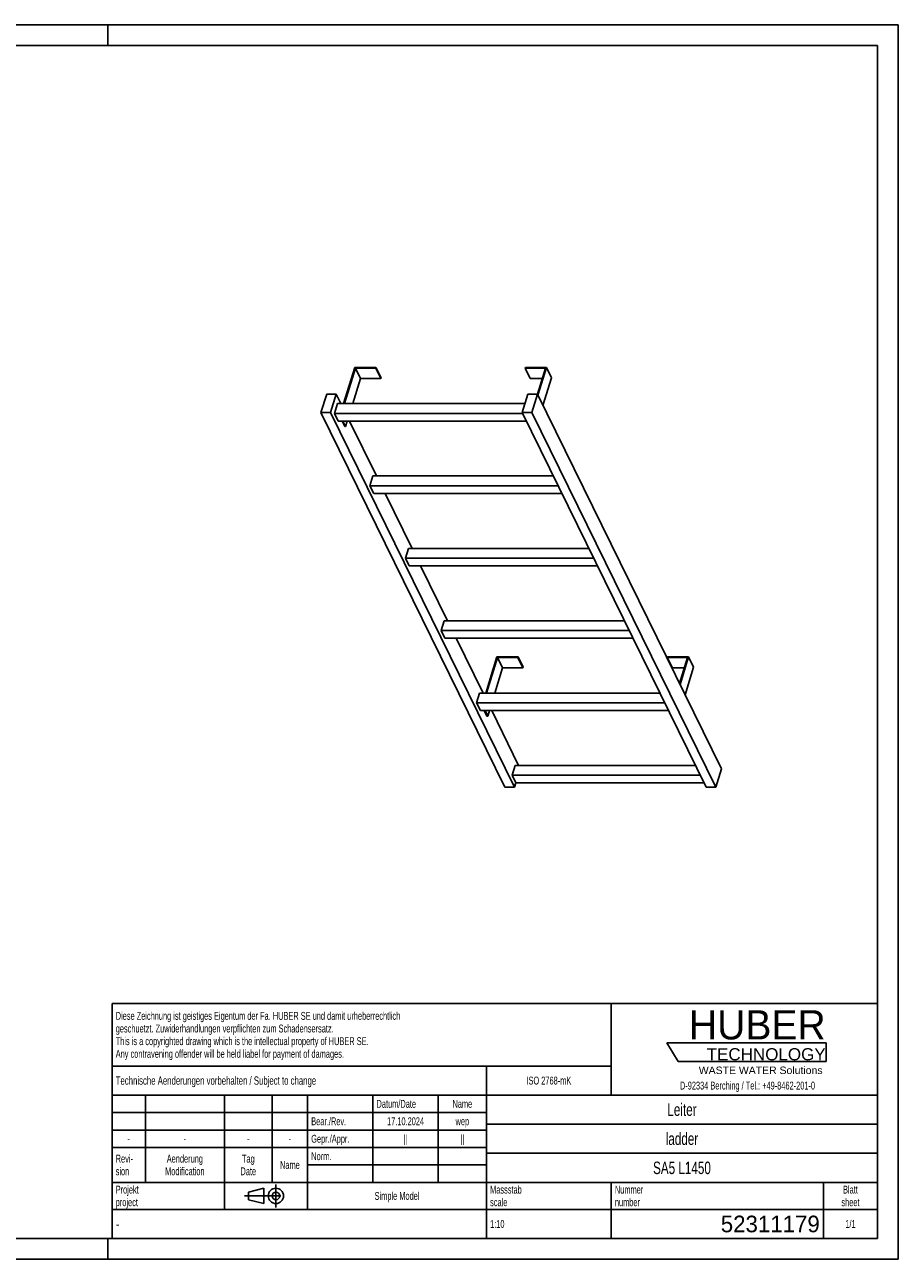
# Model space of a CAD drawing. Header units: millimetres. Extents: x 0 to 4200, y 0 to 2970.
# Tile 2 of 2: x 2100 to 4200, y 0 to 2970. Entities that reach past the tile are written whole.
import ezdxf

# ---------------------------------------------------------------- set-up
doc = ezdxf.new("R2010")
doc.units = ezdxf.units.MM
doc.header["$LTSCALE"] = 231
doc.linetypes.add('CENTER', pattern=[0.6, 0.375, -0.075, 0.075, -0.075])
doc.layers.get('0').update_dxf_attribs({"linetype": 'CONTINUOUS'})
doc.layers.add('HUBER_Logo_BL1', color=7, linetype='CONTINUOUS')
doc.styles.get("Standard").update_dxf_attribs({"font": 'txt', "width": 0.7})
doc.styles.add('TEXTSTYLE_2', font='txt')
doc.styles.add('TEXTSTYLE_3', font='arial.ttf')
doc.styles.add('TEXTSTYLE_4', font='txt', dxfattribs={"width": 0.8})
doc.styles.add('TEXTSTYLE_5', font='txt')

# ---------------------------------------------------------------- blocks, each defined once
blk = doc.blocks.new('HUBER_LOGO_BL1', base_point=(3837.5, 503.7))
at = {"layer": 'HUBER_Logo_BL1', "color": 5, "linetype": 'Continuous'}
for p, q in [((4026.4, 521), (3643.9, 521)), ((3643.9, 521), (3670.9, 476)), ((4026.4, 521), (4026.4, 476)), ((3670.9, 476), (4026.4, 476))]:
    blk.add_line(p, q, dxfattribs=at)
at = {"layer": 'HUBER_Logo_BL1', "color": 2, "linetype": 'Continuous', "attachment_point": 3, "line_spacing_factor": 0.78}
for s, insert, char_height, width, style in [('HUBER\\P\\fArial;\\H29.25;TECHNOLOGY ', (4025.4, 599.1), 70.2, 387.672, 'TEXTSTYLE_2'), ('WASTE WATER Solutions', (4018, 463.6), 18, 297.033, 'TEXTSTYLE_3')]:
    blk.add_mtext(s, dxfattribs=dict(at, insert=insert, char_height=char_height, width=width, style=style))
at = {"layer": 'HUBER_Logo_BL1', "color": 2, "linetype": 'Continuous', "insert": (3837.5, 427.4), "char_height": 19, "width": 810.893, "attachment_point": 2, "line_spacing_factor": 0.96}
blk.add_mtext('D-92334 Berching / Tel.: +49-8462-201-0', dxfattribs=at)
blk = doc.blocks.new('PROJEKTIONSMETHODE_1_BL2', base_point=(2680, 152.5))
at = {"color": 2, "linetype": 'CENTER'}
for p, q in [((2703.8, 180), (2703.8, 125)), ((2628.7, 152.5), (2731.3, 152.5))]:
    blk.add_line(p, q, dxfattribs=at)
at = {"color": 2, "linetype": 'Continuous'}
for p, q in [((2637.8, 161.7), (2674.5, 170.8)), ((2637.8, 143.3), (2637.8, 161.7)), ((2674.5, 134.2), (2674.5, 170.8)), ((2637.8, 143.3), (2674.5, 134.2))]:
    blk.add_line(p, q, dxfattribs=at)
for radius in [18.3, 9.17]:
    blk.add_circle((2703.8, 152.5), radius, dxfattribs=at)
blk = doc.blocks.new('*T11')
at = {"color": 3, "linetype": 'Continuous'}
for p, q in [((0, 0), (1840, 0)), ((0, 0), (0, -565)), ((1200, 0), (1200, -220)), ((1840, 0), (1840, -565)), ((0, -150), (1200, -150)), ((900, -150), (900, -565)), ((0, -220), (1840, -220)), ((80, -220), (80, -430)), ((270, -220), (270, -495)), ((385, -220), (385, -430)), ((470, -220), (470, -495)), ((627, -220), (627, -430)), ((784, -220), (784, -430)), ((0, -262), (900, -262)), ((900, -290), (1840, -290)), ((0, -304), (900, -304)), ((0, -346), (900, -346)), ((900, -360), (1840, -360)), ((470, -388), (900, -388)), ((0, -430), (1840, -430)), ((1200, -430), (1200, -565)), ((1710, -430), (1710, -565)), ((0, -495), (1840, -495)), ((0, -565), (1840, -565))]:
    blk.add_line(p, q, dxfattribs=at)
at = {"color": 2, "linetype": 'Continuous', "line_spacing_factor": 0.96}
for s, insert, char_height, width, attachment_point in [('Diese Zeichnung ist geistiges Eigentum der Fa. HUBER SE und damit urheberrechtlich \\Pgeschuetzt. Zuwiderhandlungen verpflichten zum Schadensersatz.\\PThis is a copyrighted drawing which is the intellectual property of HUBER SE.\\PAny contravening offender will be held liabel for payment of damages.', (8.75, -19.9), 19, 2214.8571, 1), ('Technische Aenderungen vorbehalten / Subject to change', (8.75, -175), 20, 1524.7619, 1), ('ISO 2768-mK', (1050, -175.5), 19, 332.9524, 2), ('Datum/Date', (635.75, -231.5), 19, 292.2381, 1), ('Name', (842, -231.5), 19, 126.6667, 2), ('Leiter', (1370, -240), 30, 240, 2), ('Bear./Rev.', (478.75, -273.5), 19, 272.3333, 1), ('17.10.2024', (705.5, -273.5), 19, 273.2381, 2), ('wep', (842, -273.5), 19, 99.5238, 2), ('-', (40, -315.5), 19, 34.381, 2), ('-', (175, -315.5), 19, 34.381, 2), ('-', (327.5, -315.5), 19, 34.381, 2), ('-', (427.5, -315.5), 19, 34.381, 2), ('Gepr./Appr.', (478.75, -315.5), 19, 299.4762, 1), ('||', (705.5, -315.5), 19, 50.6667, 2), ('||', (842, -315.5), 19, 50.6667, 2), ('ladder', (1370, -310), 30, 251.4286, 2), ('Revi-\\Psion', (8.75, -363.3), 19, 138.4286, 1), ('Aenderung\\PModification', (175, -363.3), 19, 303.0952, 2), ('Tag\\PDate', (327.5, -363.3), 19, 117.619, 2), ('Name', (427.5, -378.5), 19, 126.6667, 2), ('Norm. ', (478.75, -357.5), 19, 175.5238, 1), ('SA5 L1450', (1370, -380), 30, 410, 2), ('Projekt\\Pproject', (8.75, -437.8), 19, 183.6667, 1), ('Massstab\\Pscale', (908.75, -437.8), 19, 224.381, 1), ('Nummer\\Pnumber', (1208.75, -437.8), 19, 186.381, 1), ('Blatt\\Psheet', (1775, -437.8), 19, 137.5238, 2), ('Simple Model', (685, -453), 19, 328.4286, 2), ('1:10', (908.75, -520.5), 19, 94.0952, 1), ('1/1', (1775, -520.5), 19, 79.619, 2)]:
    blk.add_mtext(s, dxfattribs=dict(at, insert=insert, char_height=char_height, width=width, attachment_point=attachment_point))
for s, insert, char_height, width, attachment_point, style in [('-', (8.75, -517.5), 25, 18.3333, 1, 'TEXTSTYLE_4'), ('52311179', (1701.25, -510), 40, 466.6667, 3, 'TEXTSTYLE_5')]:
    blk.add_mtext(s, dxfattribs=dict(at, insert=insert, char_height=char_height, width=width, attachment_point=attachment_point, style=style))

msp = doc.modelspace()

# ---------------------------------------------------------------- linework, layer by layer
at = {"color": 7, "linetype": 'Continuous'}
for p, q in [((0, 2970), (4200, 2970)), ((4200, 0), (4200, 2970)), ((2893.655, 2145.486), (2866.738, 2058.385)), ((2868.58, 2058.385), (2895.013, 2143.919)), ((2944.313, 2145.486), (2893.655, 2145.486)), ((2895.013, 2143.919), (2943.829, 2143.919)), ((2895.013, 2143.919), (2907.214, 2119.055)), ((2943.829, 2143.919), (2944.313, 2145.486)), ((2943.829, 2143.919), (2956.03, 2119.055)), ((2944.313, 2145.486), (2956.515, 2120.621)), ((3303.527, 2145.486), (3303.043, 2143.919)), ((3303.043, 2143.919), (3315.244, 2119.055)), ((3303.043, 2143.919), (3351.859, 2143.919)), ((3354.185, 2145.486), (3303.527, 2145.486)), ((3351.859, 2143.919), (3332.537, 2081.395)), ((3333.671, 2079.103), (3354.185, 2145.486)), ((3354.185, 2145.486), (3366.387, 2120.621)), ((2907.214, 2119.055), (2888.466, 2058.385)), ((2907.214, 2119.055), (2956.03, 2119.055)), ((2956.03, 2119.055), (2956.515, 2120.621)), ((3315.244, 2119.055), (3344.175, 2119.055)), ((3345.873, 2054.239), (3366.387, 2120.621)), ((2825.965, 2081.392), (2812.167, 2036.742)), ((2848.991, 2081.392), (2825.965, 2081.392)), ((2835.194, 2036.742), (2848.991, 2081.392)), ((2860.282, 2058.385), (2848.991, 2081.392)), ((3309.522, 2081.392), (3295.724, 2036.742)), ((3332.548, 2081.392), (3309.522, 2081.392)), ((3318.751, 2036.742), (3332.548, 2081.392)), ((3774.859, 1180.057), (3332.548, 2081.392)), ((2851.824, 2058.385), (2844.562, 2034.885)), ((3302.412, 2058.385), (2851.824, 2058.385)), ((3254.478, 1135.408), (2812.167, 2036.742)), ((2812.167, 2036.742), (2835.194, 2036.742)), ((3277.504, 1135.408), (2835.194, 2036.742)), ((2853.714, 2016.237), (2844.562, 2034.885)), ((3296.636, 2034.885), (2844.562, 2034.885)), ((3738.035, 1135.408), (3295.724, 2036.742)), ((3295.724, 2036.742), (3318.751, 2036.742)), ((3761.061, 1135.408), (3318.751, 2036.742)), ((2853.714, 2016.237), (3305.787, 2016.237)), ((2869.546, 2003.122), (2863.111, 2016.237)), ((2864.953, 2016.237), (2871.388, 2003.122)), ((2869.546, 2003.122), (2871.388, 2003.122)), ((2875.441, 2016.237), (2871.388, 2003.122)), ((2945.693, 1884.334), (2880.965, 2016.237)), ((2937.236, 1884.334), (2929.974, 1860.834)), ((3370.515, 1884.334), (2937.236, 1884.334)), ((2939.125, 1842.186), (2929.974, 1860.834)), ((3382.047, 1860.834), (2929.974, 1860.834)), ((2939.125, 1842.186), (3391.198, 1842.186)), ((3031.105, 1710.283), (2966.377, 1842.186)), ((3022.648, 1710.283), (3015.386, 1686.783)), ((3455.927, 1710.283), (3022.648, 1710.283)), ((3024.537, 1668.135), (3015.386, 1686.783)), ((3467.459, 1686.783), (3015.386, 1686.783)), ((3024.537, 1668.135), (3476.61, 1668.135)), ((3116.517, 1536.232), (3051.788, 1668.135)), ((3108.059, 1536.232), (3100.797, 1512.733)), ((3541.339, 1536.232), (3108.059, 1536.232)), ((3552.871, 1512.733), (3100.797, 1512.733)), ((3109.949, 1494.084), (3100.797, 1512.733)), ((3109.949, 1494.084), (3562.022, 1494.084)), ((3201.929, 1362.182), (3137.2, 1494.084)), ((3235.301, 1449.282), (3208.385, 1362.182)), ((3210.227, 1362.182), (3236.659, 1447.716)), ((3285.96, 1449.282), (3235.301, 1449.282)), ((3236.659, 1447.716), (3285.476, 1447.716)), ((3248.861, 1422.851), (3236.659, 1447.716)), ((3285.476, 1447.716), (3285.96, 1449.282)), ((3297.677, 1422.851), (3285.476, 1447.716)), ((3298.161, 1424.418), (3285.96, 1449.282)), ((3645.174, 1449.282), (3644.689, 1447.716)), ((3656.891, 1422.851), (3644.689, 1447.716)), ((3644.689, 1447.716), (3693.506, 1447.716)), ((3695.832, 1449.282), (3645.174, 1449.282)), ((3693.506, 1447.716), (3674.188, 1385.204)), ((3675.318, 1382.9), (3695.832, 1449.282)), ((3708.034, 1424.418), (3695.832, 1449.282)), ((3248.861, 1422.851), (3230.113, 1362.182)), ((3297.677, 1422.851), (3248.861, 1422.851)), ((3298.161, 1424.418), (3297.677, 1422.851)), ((3685.822, 1422.851), (3656.891, 1422.851)), ((3708.034, 1424.418), (3687.52, 1358.036)), ((3193.471, 1362.182), (3186.209, 1338.682)), ((3638.282, 1338.682), (3186.209, 1338.682)), ((3195.36, 1320.034), (3186.209, 1338.682)), ((3626.75, 1362.182), (3193.471, 1362.182)), ((3195.36, 1320.034), (3647.434, 1320.034)), ((3211.193, 1306.919), (3204.757, 1320.034)), ((3213.035, 1306.919), (3206.6, 1320.034)), ((3213.035, 1306.919), (3211.193, 1306.919)), ((3217.088, 1320.034), (3213.035, 1306.919)), ((3287.34, 1188.131), (3222.612, 1320.034)), ((3278.883, 1188.131), (3271.621, 1164.631)), ((3712.162, 1188.131), (3278.883, 1188.131)), ((3280.772, 1145.983), (3271.621, 1164.631)), ((3723.694, 1164.631), (3271.621, 1164.631)), ((3761.061, 1135.408), (3774.859, 1180.057)), ((3254.478, 1135.408), (3277.504, 1135.408)), ((3277.504, 1135.408), (3280.772, 1145.983)), ((3280.772, 1145.983), (3732.845, 1145.983)), ((3738.035, 1135.408), (3761.061, 1135.408)), ((0, 0), (4200, 0))]:
    msp.add_line(p, q, dxfattribs=at)
at = {"color": 3, "linetype": 'Continuous'}
for p, q in [((4200, 2970), (0, 2970)), ((2300, 2970), (2300, 2920)), ((4200, 2970), (4200, 0)), ((2300, 0), (2300, 50)), ((4200, 0), (0, 0))]:
    msp.add_line(p, q, dxfattribs=at)
at = {"color": 5, "linetype": 'Continuous'}
for p, q in [((4150, 2920), (50, 2920)), ((4150, 50), (4150, 2920)), ((50, 50), (4150, 50))]:
    msp.add_line(p, q, dxfattribs=at)

# ---------------------------------------------------------------- block references
msp.add_blockref('*T11', (2310, 615))
at = {"color": 2, "linetype": 'Continuous'}
msp.add_blockref('PROJEKTIONSMETHODE_1_BL2', (2680, 152.5), dxfattribs=at)
at = {"layer": 'HUBER_Logo_BL1'}
msp.add_blockref('HUBER_LOGO_BL1', (3837.497, 503.742), dxfattribs=at)

doc.saveas('drawing.dxf')
